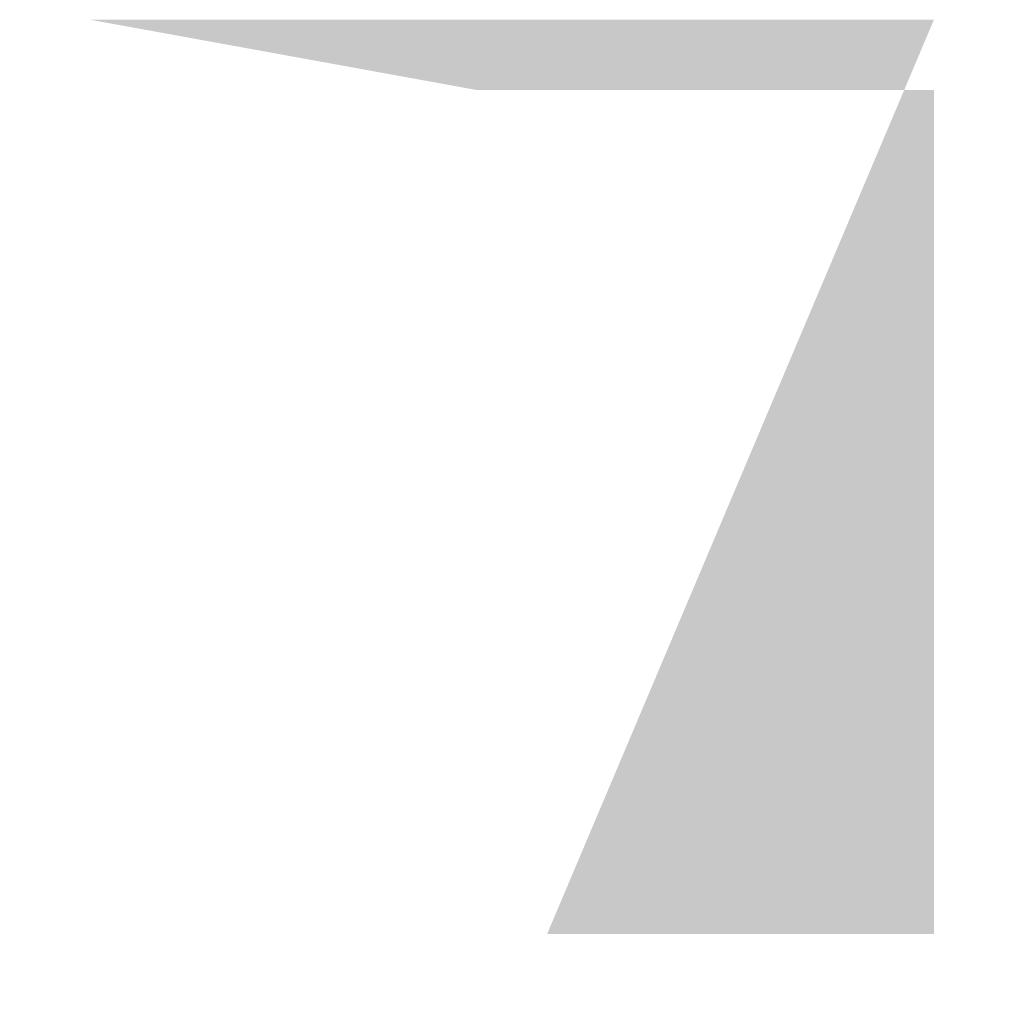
# Model space of a CAD drawing. Header units: millimetres. Extents: x 84430 to 404885, y 51857 to 208651.
# Tile 7 of 8: x 242862 to 242876, y 123702 to 123716. Entities that reach past the tile are written whole.
import ezdxf

# ---------------------------------------------------------------- set-up
doc = ezdxf.new("R2010")
doc.units = ezdxf.units.MM
doc.header["$LTSCALE"] = 100
doc.layers.add('STAL', color=6, linetype='Continuous')

msp = doc.modelspace()

# ---------------------------------------------------------------- hatches: boundary and pattern name
at = {"layer": 'STAL'}
h = msp.add_hatch(color=256, dxfattribs=at)
h.paths.add_polyline_path([(242868.871, 123703.016), (242863.371, 123703.016)], flags=0)
edge = h.paths.add_edge_path(flags=17)
edge.add_line((242876.371, 123702.016), (242875.371, 123702.016))
edge.add_line((242863.371, 123702.016), (242875.371, 123702.016))
edge.add_line((242863.371, 123702.016), (242862.371, 123702.016))
edge.add_line((242862.371, 123702.016), (242862.371, 123703.016))
edge.add_line((242862.371, 123703.016), (242863.371, 123703.016))
edge.add_line((242863.371, 123703.016), (242868.871, 123703.016))
edge.add_line((242868.871, 123715.016), (242868.871, 123703.016))
edge.add_line((242868.871, 123715.016), (242862.371, 123715.016))
edge.add_line((242862.371, 123715.016), (242862.371, 123716.016))
edge.add_line((242862.371, 123716.016), (242863.371, 123716.016))
edge.add_line((242863.371, 123716.016), (242875.371, 123716.016))
edge.add_line((242875.371, 123716.016), (242876.371, 123716.016))
edge.add_line((242876.371, 123716.016), (242876.371, 123715.016))
edge.add_line((242876.371, 123715.016), (242875.371, 123715.016))
edge.add_line((242875.371, 123715.016), (242869.871, 123715.016))
edge.add_line((242869.871, 123715.016), (242869.871, 123703.016))
edge.add_line((242869.871, 123703.016), (242876.371, 123703.016))
edge.add_line((242876.371, 123703.016), (242876.371, 123702.016))
edge = h.paths.add_edge_path(flags=17)
edge.add_line((242876.371, 123702.016), (242875.371, 123702.016))
edge.add_line((242876.371, 123703.016), (242876.371, 123702.016))
edge.add_line((242869.871, 123703.016), (242876.371, 123703.016))
edge.add_line((242869.871, 123715.016), (242869.871, 123703.016))
edge.add_line((242875.371, 123715.016), (242869.871, 123715.016))
edge.add_line((242876.371, 123715.016), (242875.371, 123715.016))
edge.add_line((242876.371, 123716.016), (242876.371, 123715.016))
edge.add_line((242875.371, 123716.016), (242876.371, 123716.016))
edge.add_line((242875.371, 123716.016), (242863.371, 123716.016))
edge.add_line((242862.371, 123716.016), (242863.371, 123716.016))
edge.add_line((242862.371, 123715.016), (242862.371, 123716.016))
edge.add_line((242868.871, 123715.016), (242862.371, 123715.016))
edge.add_line((242868.871, 123715.016), (242868.871, 123703.016))
edge.add_line((242868.871, 123703.016), (242863.371, 123703.016))
edge.add_line((242862.371, 123703.016), (242863.371, 123703.016))
edge.add_line((242862.371, 123702.016), (242862.371, 123703.016))
edge.add_line((242863.371, 123702.016), (242862.371, 123702.016))
edge.add_line((242863.371, 123702.016), (242875.371, 123702.016))
edge = h.paths.add_edge_path(flags=0)
edge.add_line((242869.871, 123703.016), (242875.371, 123703.016))
edge.add_line((242875.371, 123715.016), (242869.871, 123715.016))
edge.add_line((242863.371, 123715.016), (242868.871, 123715.016))
edge.add_line((242863.371, 123716.016), (242875.371, 123716.016))

doc.saveas('drawing.dxf')
